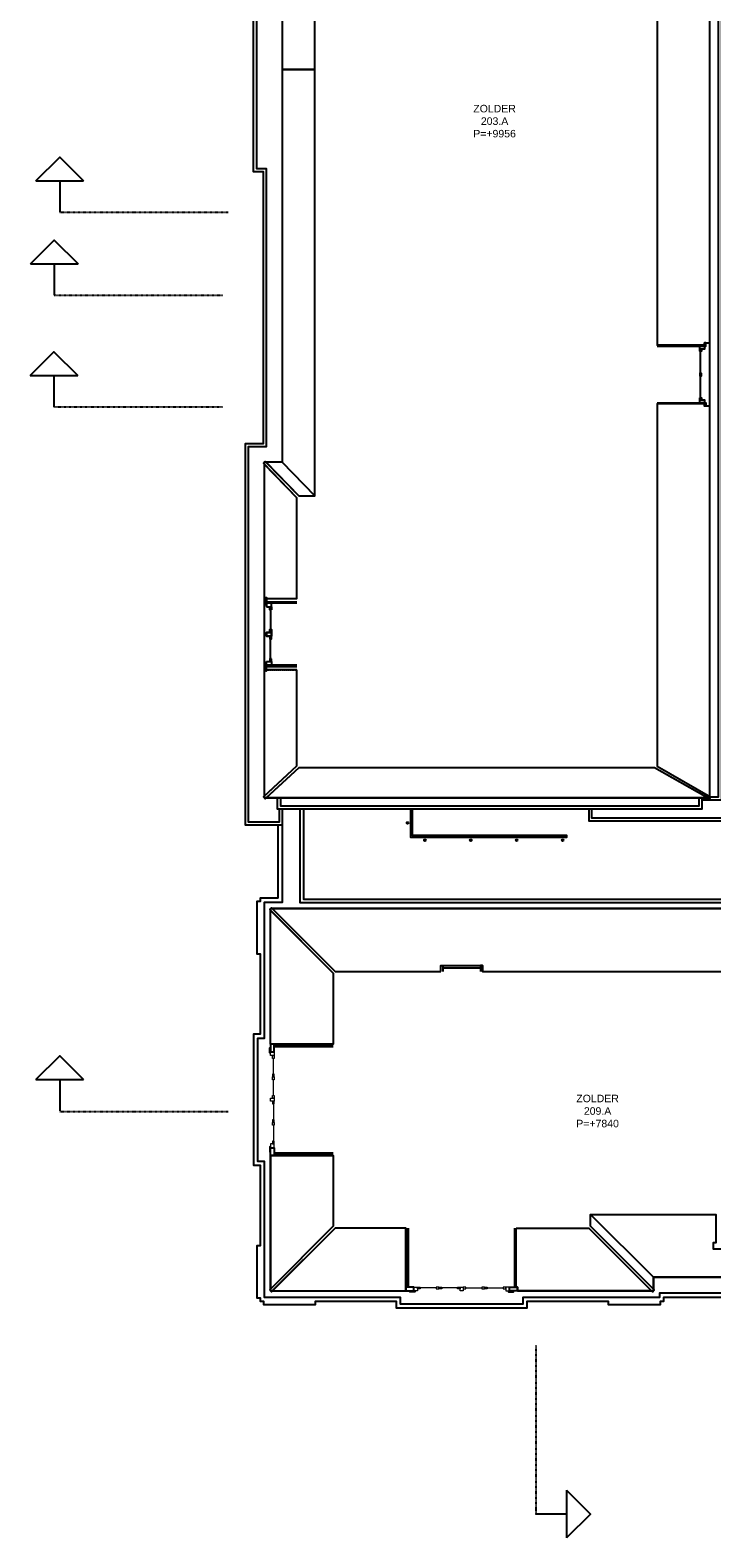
# Model space of a CAD drawing. Extents: x 14681 to 201383, y 146879 to 560554.
# Tile 10 of 15: x 117669 to 133996, y 499092 to 535209. Entities that reach past the tile are written whole.
import ezdxf

# ---------------------------------------------------------------- set-up
doc = ezdxf.new("R2010")
doc.units = 0
doc.header["$MEASUREMENT"] = 0
doc.linetypes.add('DASHDOT', pattern=[25.4, 12.7, -6.35, 0, -6.35])
doc.linetypes.add('HIDDEN', pattern=[9.525, 6.35, -3.175])
doc.layers.add('0.09', color=7, linetype='CONTINUOUS', lineweight=9)
doc.layers.add('BESTAANDE KOZIJNEN', color=5, linetype='CONTINUOUS', lineweight=13)
for name, color, linetype in [('0.18', 1, 'CONTINUOUS'), ('0.25', 2, 'CONTINUOUS'), ('A--A21--_F123-', 9, 'CONTINUOUS'), ('doorsnede pijlen', 3, 'CONTINUOUS'), ('DOORSNEDEN', 3, 'CONTINUOUS')]:
    doc.layers.add(name, color=color, linetype=linetype)
doc.layers.add('OMTREKLIJN', color=122, linetype='CONTINUOUS', plot=False)

msp = doc.modelspace()

# ---------------------------------------------------------------- hatches: boundary and pattern name
at = {"layer": 'A--A21--_F123-', "linetype": 'Continuous'}
h = msp.add_hatch(dxfattribs=at)
h.set_pattern_fill('ALFABKST', color=256, scale=212, style=0)
h.set_pattern_definition([(45, (0, 106), (-212.00007, 212.00007), []), (45, (42.4, 106), (-212.00007, 212.00007), [])])
h.paths.add_polyline_path([(118601, 517510), (118551, 517460), (118531, 517460), (118531, 517510), (118531, 517560), (118651, 517560)])

# ---------------------------------------------------------------- linework, layer by layer
at = {"layer": '0.18'}
for points in [[(126782, 516555), (126782, 515880), (130522, 515880), (130522, 515920), (126822, 515920), (126822, 516555)], [(131046, 516555), (131046, 516270), (138429, 516270)], [(131116, 516555), (131116, 516340), (138429, 516340)], [(127554, 512799), (128454, 512799)], [(127554, 512749), (128454, 512749)]]:
    msp.add_lwpolyline(points, dxfattribs=at)
for centre in [(126707, 516220), (127122, 515805), (128222, 515805), (129322, 515805), (130422, 515805)]:
    msp.add_circle(centre, 20, dxfattribs=at)
at = {"layer": '0.25'}
for points in [[(123706, 516555), (123706, 516163), (123276, 516163), (122826, 516163), (122826, 525309), (123254, 525309), (123254, 531812), (123019, 531812), (123019, 536722), (123254, 536722), (123254, 543239), (122826, 543239), (122826, 551915), (122826, 552365), (123736, 552365), (123736, 552180)], [(123631, 516555), (123631, 516238), (123276, 516238), (122901, 516238), (122901, 525234), (123329, 525234), (123329, 531887), (123094, 531887), (123094, 536647), (123329, 536647), (123329, 543314), (122901, 543314), (122901, 552290), (122901, 552290), (123661, 552290), (123661, 552180)], [(123586, 551915), (123586, 552180), (134226, 552180), (134226, 516760), (133766, 516760)], [(123661, 551915), (123661, 552105), (134151, 552105), (134151, 516835), (133960, 516835)], [(132686, 527636), (133820, 527636), (133820, 527666), (132686, 527666)], [(133726, 526994), (133726, 527519)], [(133726, 526402), (133726, 526927)], [(132686, 526285), (133820, 526285), (133820, 526255), (132686, 526255)], [(124101, 524052), (123298, 524880), (123255, 524838), (124059, 524009)], [(123704, 524859), (124487, 524052)], [(124059, 521484), (123332, 521484), (123332, 521514), (124059, 521514)], [(123426, 521327), (123426, 520851)], [(123426, 520151), (123426, 520627)], [(124059, 519994), (123332, 519994), (123332, 519964), (124059, 519964)], [(124103, 517541), (123296, 516798), (123256, 516842), (124059, 517582)], [(132686, 517576), (133966, 516846), (133936, 516794), (132626, 517541)], [(123586, 516820), (123586, 516555), (133766, 516555), (133766, 516820)], [(123661, 516820), (123661, 516630), (133691, 516630), (133691, 516820)], [(124126, 516555), (124126, 514316), (138886, 514316), (138986, 514316), (138986, 514386), (124226, 514386), (124226, 516555)], [(123706, 516183), (123706, 514316), (123276, 514316), (123276, 511057), (123116, 511057), (123116, 508117), (123276, 508117), (123276, 504859), (126534, 504859), (126534, 504699), (129474, 504699), (129474, 504859), (132746, 504859), (132746, 504959), (138886, 504959)], [(123606, 514416), (123606, 516163)], [(123606, 514416), (123176, 514416), (123176, 514336), (123096, 514336), (123096, 513086), (123176, 513086), (123176, 511157), (123016, 511157), (123016, 508017), (123176, 508017), (123176, 506089), (123096, 506089), (123096, 504839), (123176, 504839), (123176, 504759), (123256, 504759), (123256, 504679), (124506, 504679), (124506, 504759), (126434, 504759), (126434, 504599), (129574, 504599), (129574, 504759), (131516, 504759), (131516, 504679), (132766, 504679), (132766, 504759), (132846, 504759), (132846, 504859), (138886, 504859)], [(124971, 512663), (123447, 514187), (123405, 514144), (124929, 512620)], [(123426, 510922), (123426, 514166), (138886, 514166)], [(127504, 512663), (127504, 512799), (127554, 512799), (127554, 512663)], [(128504, 512663), (128504, 512799), (128454, 512799), (128454, 512663)], [(123516, 510892), (123516, 510892), (124929, 510892)], [(123516, 510862), (123516, 510862), (124929, 510862)], [(123426, 508252), (123426, 505009), (126669, 505009)], [(123516, 508312), (123516, 508312), (124929, 508312)], [(123516, 508282), (123516, 508282), (124929, 508282)], [(131093, 506836), (132596, 505333)], [(124971, 506512), (123447, 504988), (123405, 505031), (124929, 506555)], [(126699, 505099), (126699, 505099), (126699, 506512)], [(126729, 505099), (126729, 505099), (126729, 506512)], [(129279, 505099), (129279, 505099), (129279, 506512)], [(129309, 505099), (129309, 505099), (129309, 506512)], [(131051, 506512), (132575, 504988), (132617, 505030), (131093, 506555)], [(129339, 505009), (132596, 505009), (132596, 505333), (138886, 505333)]]:
    msp.add_lwpolyline(points, dxfattribs=at)
for points in [[(133948, 516824), (133948, 516824), (133948, 551919), (123273, 551919), (123273, 543693), (123701, 543693), (123701, 536276), (123701, 536276), (123701, 532266), (123701, 532266), (123701, 524863), (123273, 524863), (123273, 516824)], [(133820, 527636), (133850, 527636), (133850, 527716), (133820, 527716)], [(133706, 527636), (133820, 527636), (133820, 527569), (133706, 527569)], [(133706, 527569), (133746, 527569), (133746, 527519), (133706, 527519)], [(133746, 526994), (133706, 526994), (133706, 526927), (133746, 526927)], [(133706, 526402), (133746, 526402), (133746, 526352), (133706, 526352)], [(133706, 526352), (133820, 526352), (133820, 526285), (133706, 526285)], [(133820, 526285), (133850, 526285), (133850, 526205), (133820, 526205)], [(123312, 521615), (123332, 521615), (123332, 521444), (123312, 521444)], [(123332, 521394), (123446, 521394), (123446, 521484), (123332, 521484)], [(123446, 521327), (123406, 521327), (123406, 521394), (123446, 521394)], [(123446, 520784), (123406, 520784), (123406, 520851), (123446, 520851)], [(123332, 520694), (123446, 520694), (123446, 520784), (123332, 520784)], [(123332, 520784), (123446, 520784), (123446, 520694), (123332, 520694)], [(123446, 520694), (123406, 520694), (123406, 520627), (123446, 520627)], [(123446, 520151), (123406, 520151), (123406, 520084), (123446, 520084)], [(123312, 519864), (123332, 519864), (123332, 520034), (123312, 520034)], [(123332, 520084), (123446, 520084), (123446, 519994), (123332, 519994)], [(123426, 510712), (123406, 510712), (123406, 510832), (123426, 510832)], [(123426, 510735), (123516, 510735), (123516, 510922), (123426, 510922)], [(123426, 508462), (123406, 508462), (123406, 508342), (123426, 508342)], [(123426, 508439), (123516, 508439), (123516, 508252), (123426, 508252)], [(126856, 505009), (126856, 505099), (126669, 505099), (126669, 505009)], [(126879, 505009), (126879, 504989), (126759, 504989), (126759, 505009)], [(129129, 505009), (129129, 504989), (129249, 504989), (129249, 505009)], [(129152, 505009), (129152, 505099), (129339, 505099), (129339, 505009)]]:
    msp.add_lwpolyline(points, close=True, dxfattribs=at)
at = {"layer": '0.25', "linetype": 'HIDDEN'}
for points in [[(123332, 521595), (124059, 521595)], [(123332, 519884), (124059, 519884)]]:
    msp.add_lwpolyline(points, dxfattribs=at)
at = {"layer": 'BESTAANDE KOZIJNEN'}
for points in [[(123426, 510735), (123516, 510735), (123516, 510645), (123426, 510645)], [(123516, 510578), (123476, 510578), (123476, 510645), (123516, 510645)], [(123516, 510200), (123476, 510200), (123476, 510133), (123516, 510133)], [(123516, 510066), (123476, 510066), (123476, 510133), (123516, 510133)], [(123426, 509621), (123516, 509621), (123516, 509554), (123426, 509554)], [(123516, 509621), (123476, 509621), (123476, 509688), (123516, 509688)], [(123516, 509554), (123476, 509554), (123476, 509487), (123516, 509487)], [(123516, 509109), (123476, 509109), (123476, 509042), (123516, 509042)], [(123516, 508975), (123476, 508975), (123476, 509042), (123516, 509042)], [(123516, 508596), (123476, 508596), (123476, 508529), (123516, 508529)], [(123426, 508439), (123516, 508439), (123516, 508529), (123426, 508529)], [(126856, 505009), (126856, 505099), (126946, 505099), (126946, 505009)], [(127013, 505099), (127013, 505059), (126946, 505059), (126946, 505099)], [(127392, 505099), (127392, 505059), (127459, 505059), (127459, 505099)], [(127526, 505099), (127526, 505059), (127459, 505059), (127459, 505099)], [(127971, 505099), (127971, 505059), (127904, 505059), (127904, 505099)], [(127971, 505009), (127971, 505099), (128038, 505099), (128038, 505009)], [(128038, 505099), (128038, 505059), (128105, 505059), (128105, 505099)], [(128483, 505099), (128483, 505059), (128550, 505059), (128550, 505099)], [(128617, 505099), (128617, 505059), (128550, 505059), (128550, 505099)], [(128995, 505099), (128995, 505059), (129062, 505059), (129062, 505099)], [(129152, 505009), (129152, 505099), (129062, 505099), (129062, 505009)]]:
    msp.add_lwpolyline(points, close=True, dxfattribs=at)
for points in [[(123496, 510200), (123496, 510578)], [(123496, 509688), (123496, 510066)], [(123496, 509487), (123496, 509109)], [(123496, 508975), (123496, 508596)], [(127392, 505079), (127013, 505079)], [(127904, 505079), (127526, 505079)], [(128105, 505079), (128483, 505079)], [(128617, 505079), (128995, 505079)]]:
    msp.add_lwpolyline(points, dxfattribs=at)
at = {"layer": 'doorsnede pijlen', "linetype": 'Continuous', "ltscale": 0.2}
for points in [[(117807, 531596), (118377, 532165), (118946, 531596)], [(117807, 531596), (118946, 531596)], [(118377, 531596), (118377, 530847)], [(117807, 510072), (118377, 510641), (118946, 510072)], [(117807, 510072), (118946, 510072)], [(118377, 510072), (118377, 509323)], [(130518, 500231), (130518, 499092)], [(130518, 500231), (131088, 499662), (130518, 499092)], [(130518, 499662), (129770, 499662)]]:
    msp.add_lwpolyline(points, dxfattribs=at)
at = {"layer": 'doorsnede pijlen', "linetype": 'DASHDOT'}
for points in [[(118246, 528862), (122280, 528862)], [(118377, 509307), (122411, 509307)], [(129788, 499662), (129788, 503696)]]:
    msp.add_lwpolyline(points, dxfattribs=at)
at = {"layer": 'DOORSNEDEN', "linetype": 'DASHDOT'}
for points in [[(118377, 530847), (122411, 530847)], [(118238, 526187), (122272, 526187)]]:
    msp.add_lwpolyline(points, dxfattribs=at)
at = {"layer": 'DOORSNEDEN', "linetype": 'Continuous', "ltscale": 0.2}
for points in [[(117677, 529611), (118246, 530180), (118816, 529611)], [(117677, 529611), (118816, 529611)], [(118246, 529611), (118246, 528862)], [(117669, 526936), (118238, 527506), (118808, 526936)], [(117669, 526936), (118808, 526936)], [(118238, 526936), (118238, 526187)]]:
    msp.add_lwpolyline(points, dxfattribs=at)
at = {"layer": 'OMTREKLIJN'}
for points in [[(133951, 546009), (133850, 546009), (133820, 546009), (133820, 546059), (132686, 546059), (132686, 527666), (133820, 527666), (133820, 527716), (133850, 527716), (133951, 527716)], [(124487, 544496), (123704, 543689), (123704, 534267), (124487, 534266)], [(124487, 534266), (123704, 534267), (123704, 524859), (124487, 524052)], [(133951, 526205), (133850, 526205), (133820, 526205), (133820, 526255), (132686, 526255), (132686, 517576), (133951, 516854), (133951, 516854)], [(124059, 524009), (123276, 524816), (123276, 521615), (123312, 521615), (123332, 521615), (123332, 521595), (124059, 521595)], [(123704, 524859), (123318, 524859), (124101, 524052), (124487, 524052)], [(124059, 519884), (123332, 519884), (123332, 519864), (123312, 519864), (123276, 519864), (123276, 516861), (124059, 517582)], [(132626, 517541), (124103, 517541), (123320, 516820), (133890, 516820)], [(123426, 514123), (124929, 512620), (124929, 510922), (123426, 510922)], [(123426, 508252), (123426, 508252), (123426, 508252), (124929, 508252), (124929, 506555), (124929, 506555), (123426, 505052), (123426, 505052), (123426, 505052), (123426, 505052)], [(131093, 506555), (131093, 506836), (132596, 505333), (132596, 505052)], [(126669, 505009), (126669, 505009), (126669, 505009), (126669, 506512), (124971, 506512), (124971, 506512), (123468, 505009), (123468, 505009), (123468, 505009), (123468, 505009)], [(129309, 506512), (131051, 506512), (132554, 505009), (129339, 505009), (129339, 505099), (129309, 505099)]]:
    msp.add_lwpolyline(points, close=True, dxfattribs=at)
for points in [[(127504, 512663), (127504, 512799), (128504, 512799), (128504, 512663), (138886, 512663), (138886, 514166), (123468, 514166), (124971, 512663), (127504, 512663)], [(131093, 506836), (134093, 506836), (134093, 506160), (134025, 506160), (134025, 506013), (134740, 506013), (134740, 506160), (134673, 506160), (134673, 506836), (136921, 506836), (136921, 506160), (136853, 506160), (136853, 506013), (137568, 506013), (137568, 506160), (137501, 506160), (137501, 506836), (138886, 506836), (138886, 505333), (132596, 505333), (131093, 506836)]]:
    msp.add_lwpolyline(points, dxfattribs=at)

# ---------------------------------------------------------------- texts
at = {"layer": '0.09', "char_height": 180, "width": 3040.82, "attachment_point": 5}
for s, insert in [('{\\fArial|b0|i0|c0|p34;ZOLDER\\P203.A\\PP=+9956}', (128792, 533029)), ('{\\fArial|b0|i0|c0|p34;ZOLDER\\P209.A\\PP=+7840}', (131259, 509316))]:
    msp.add_mtext(s, dxfattribs=dict(at, insert=insert))

doc.saveas('drawing.dxf')
